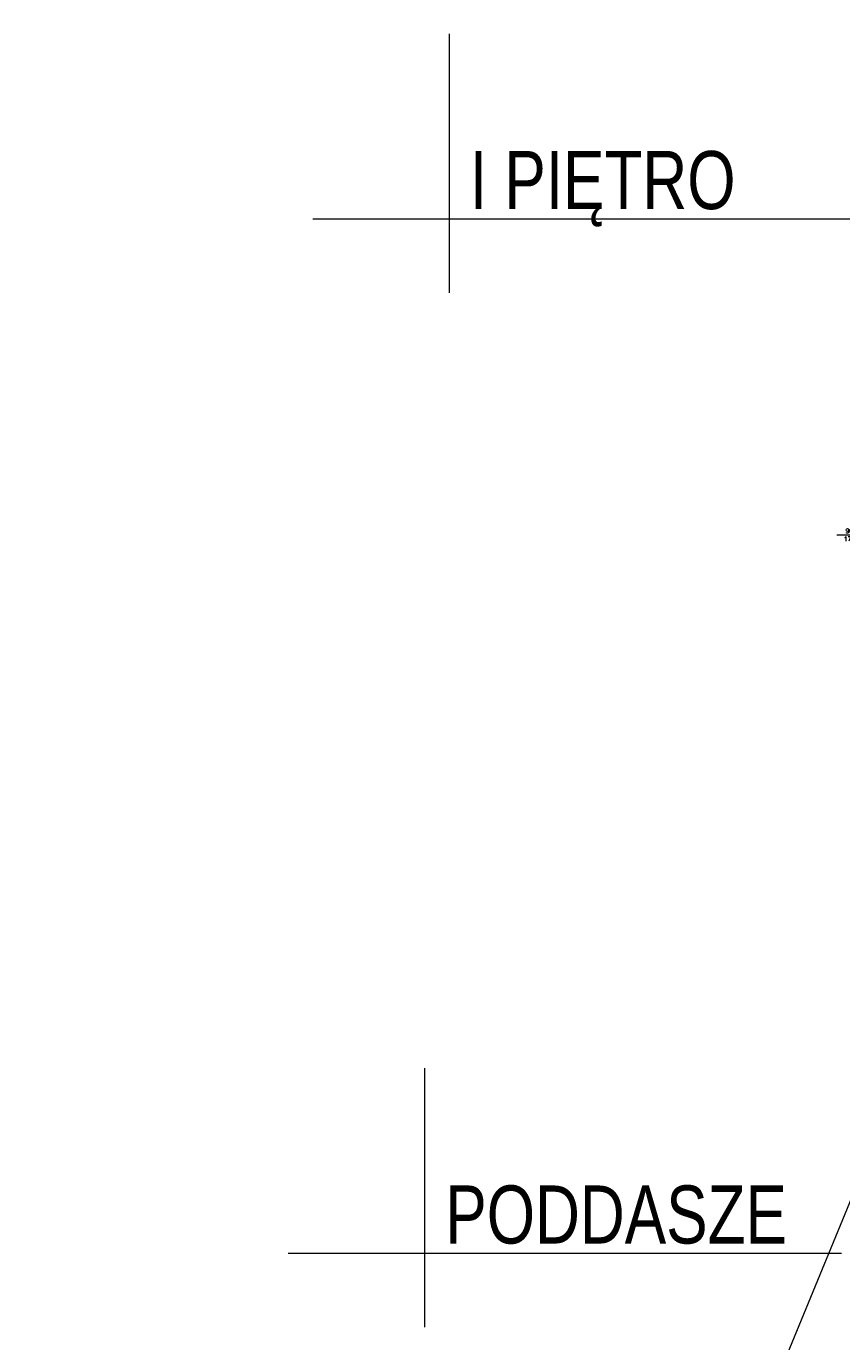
# Model space of a CAD drawing. Header units: millimetres. Extents: x 284606 to 628701, y -213781 to -93475.
# Tile 3 of 102: x 284771 to 286878, y -107771 to -104374. Entities that reach past the tile are written whole.
import ezdxf
from ezdxf.enums import TextEntityAlignment as Align

# ---------------------------------------------------------------- set-up
doc = ezdxf.new("R2010")
doc.units = ezdxf.units.MM
doc.layers.add('!STR_Ocieplenie 0.05', color=1, linetype='Continuous', lineweight=5)
doc.layers.add('!STR_Opisy 0.09', color=8, linetype='Continuous', lineweight=9)
doc.styles.add('1_50', font='txt', dxfattribs={"width": 0.8})
doc.styles.add('EKO 1-5', font='romans.shx', dxfattribs={"width": 0.8, "height": 10})

# ---------------------------------------------------------------- blocks, each defined once
blk = doc.blocks.new('*U222')
at = {"layer": '!STR_Opisy 0.09', "linetype": 'Continuous'}
blk.add_line((0, -153.5), (0, -32.2), dxfattribs=at)
at = {"layer": '!STR_Opisy 0.09', "linetype": 'Continuous', "style": 'EKO 1-5', "width": 0.8}
blk.add_attdef('HP=', (-37.5, 47.6), '', height=12.5, rotation=180, dxfattribs=at)
at = {"layer": '!STR_Opisy 0.09', "ltscale": 0.7, "style": 'EKO 1-5', "width": 0.8}
blk.add_attdef('WYS', text='', height=12.5, rotation=270, dxfattribs=at).set_placement((-10.5, -121.4), align=Align.MIDDLE_CENTER)
at = {"layer": '!STR_Opisy 0.09', "linetype": 'Continuous', "style": 'EKO 1-5', "width": 0.8}
blk.add_attdef('SZER', text='', height=12.5, rotation=270, dxfattribs=at).set_placement((0, -121.4), align=Align.BOTTOM_CENTER)

msp = doc.modelspace()

# ---------------------------------------------------------------- linework, layer by layer
at = {"layer": '!STR_Ocieplenie 0.05', "color": 253, "ltscale": 1.5, "true_color": 0x999999}
msp.add_line((284771.2, -112581.3), (290111.6, -99604.1), dxfattribs=at)
at = {"layer": '!STR_Opisy 0.09', "color": 8, "ltscale": 1.5}
for points in [[(285863.7, -104392.9), (285863.7, -105062.3)], [(285511.3, -104871.2), (286940.9, -104871.2)], [(285800.4, -107064.1), (285800.4, -107733.5)], [(285448, -107542.4), (286877.5, -107542.4)]]:
    msp.add_lwpolyline(points, dxfattribs=at)

# ---------------------------------------------------------------- block references
at = {"layer": '!STR_Opisy 0.09', "color": 8}
ref = msp.add_blockref('*U222', (287019.4, -105686.9), dxfattribs=dict(at, xscale=-1, rotation=270))
ref.add_attrib('SZER', '90', dxfattribs={"linetype": 'Continuous', "height": 12.5, "rotation": 360, "style": 'EKO 1-5', "width": 0.8}).set_placement((286898.1, -105686.9), align=Align.BOTTOM_CENTER)
ref.add_attrib('WYS', '170', dxfattribs={"ltscale": 0.7, "height": 12.5, "rotation": 360, "style": 'EKO 1-5', "width": 0.8}).set_placement((286898.1, -105697.5), align=Align.MIDDLE_CENTER)
ref.add_attrib('HP=', 'hp=91', (287067.1, -105724.4), dxfattribs={"linetype": 'Continuous', "height": 12.5, "rotation": 90, "style": 'EKO 1-5', "width": 0.8})

# ---------------------------------------------------------------- texts
at = {"layer": '!STR_Opisy 0.09', "color": 8, "ltscale": 1.5, "char_height": 150, "attachment_point": 1, "style": '1_50'}
for s, insert in [('I PIĘTRO', (285917.4, -104695.9)), ('PODDASZE', (285854, -107367.2))]:
    msp.add_mtext_dynamic_manual_height_columns(s, width=2231.725, gutter_width=453.6, heights=[120.4], dxfattribs=dict(at, insert=insert))

doc.saveas('drawing.dxf')
